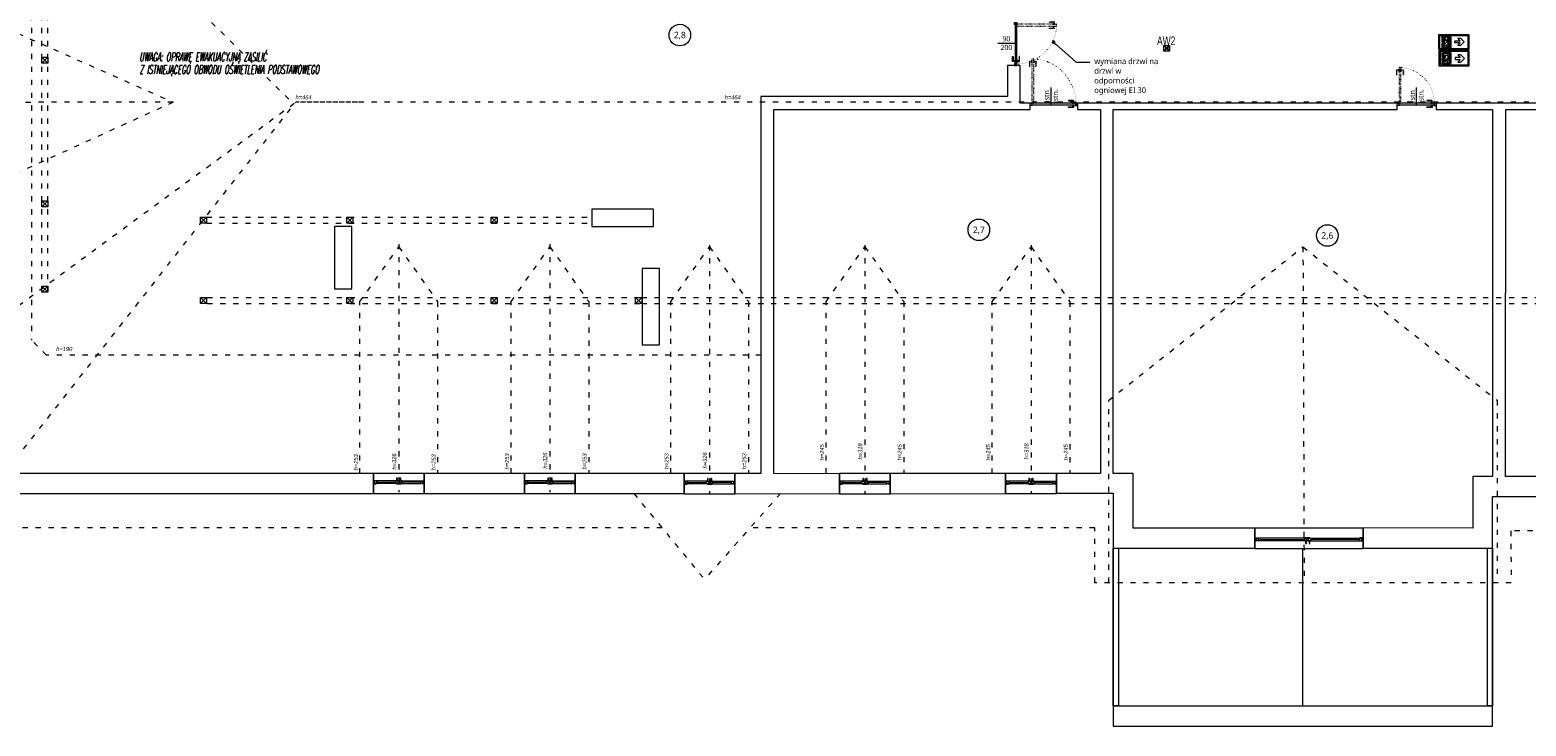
# Model space of a CAD drawing. Header units: millimetres. Extents: x 85284 to 143915, y -66821 to -28273.
# Tile 3 of 31: x 123032 to 126499, y -66658 to -65046. Entities that reach past the tile are written whole.
import ezdxf
from ezdxf import colors
from ezdxf.entities.mleader import LeaderData, LeaderLine
from ezdxf.enums import TextEntityAlignment as Align
from ezdxf.math import Vec2, Vec3

# ---------------------------------------------------------------- set-up
doc = ezdxf.new("R2010")
doc.units = ezdxf.units.MM
doc.linetypes.add('ACAD_ISO03W100', pattern=[30, 12, -18])
doc.linetypes.add('ACAD_ISO07W100', pattern=[3, 0, -3])
doc.layers.get('0').update_dxf_attribs({"color": 251, "lineweight": 9})
doc.layers.add('AX - OPRAWY KIERUNKOWE', color=110, linetype='Continuous')
for name, color, linetype, lineweight in [('IE_LEGENDA', 7, 'Continuous', 13), ('IE_Oświetlenie awaryjne', 1, 'Continuous', 13), ('konstrukcja istn..KF', 251, 'Continuous', 9), ('opis..KF', 251, 'Continuous', 9), ('opis_arch', 251, 'Continuous', 9), ('Oświetlenie ewakuacyjne', 3, 'Continuous', 15), ('stolarka_arch', 251, 'Continuous', 9), ('ściana pro..KF', 251, 'Continuous', 9), ('ściany ist..KF', 251, 'Continuous', 9)]:
    doc.layers.add(name, color=color, linetype=linetype, lineweight=lineweight)
doc.styles.add('ARCH', font='segoeuil.ttf')
doc.styles.add('Opisowy', font='arial.ttf')
doc.styles.add('SIMLPEX', font='simplex.shx')

# ---------------------------------------------------------------- blocks, each defined once
blk = doc.blocks.new('*U178')
at = {"layer": 'stolarka_arch', "lineweight": 0}
blk.add_lwpolyline([(0, 0), (118, 0), (118, -46.8), (0, -46.8)], close=True, dxfattribs=at)
at = {"layer": 'stolarka_arch'}
for points in [[(0, -22), (6, -22), (6, -23), (3, -23), (3, -28), (0, -28)], [(3, -23), (8, -23), (8, -29), (2, -29), (2, -28), (3, -28)], [(8, -26), (52, -26), (52, -23), (8, -23)], [(8, -26), (52, -26), (52, -29), (8, -29)], [(57, -23), (52, -23), (52, -29), (58, -29), (58, -28), (57, -28)], [(57, -30), (53, -30), (53, -29), (57, -29)], [(54, -22), (64, -22), (64, -23), (61, -23), (61, -28), (57, -28), (57, -23), (54, -23)], [(56, -35), (54, -35), (54, -30), (56, -30)], [(61, -23), (66, -23), (66, -29), (60, -29), (60, -28), (61, -28)], [(65, -30), (61, -30), (61, -29), (65, -29)], [(64, -35), (62, -35), (62, -30), (64, -30)], [(110, -26), (66, -26), (66, -23), (110, -23)], [(110, -26), (66, -26), (66, -29), (110, -29)], [(115, -23), (110, -23), (110, -29), (116, -29), (116, -28), (115, -28)], [(118, -22), (112, -22), (112, -23), (115, -23), (115, -28), (118, -28)]]:
    blk.add_lwpolyline(points, close=True, dxfattribs=at)
blk = doc.blocks.new('*U204')
at = {"layer": 'stolarka_arch', "lineweight": 0}
blk.add_lwpolyline([(0, 0), (118, 0), (118, -46), (0, -46)], close=True, dxfattribs=at)
at = {"layer": 'stolarka_arch'}
for points in [[(0, -22), (6, -22), (6, -23), (3, -23), (3, -28), (0, -28)], [(3, -23), (8, -23), (8, -29), (2, -29), (2, -28), (3, -28)], [(8, -26), (52, -26), (52, -23), (8, -23)], [(8, -26), (52, -26), (52, -29), (8, -29)], [(57, -23), (52, -23), (52, -29), (58, -29), (58, -28), (57, -28)], [(57, -30), (53, -30), (53, -29), (57, -29)], [(54, -22), (64, -22), (64, -23), (61, -23), (61, -28), (57, -28), (57, -23), (54, -23)], [(56, -35), (54, -35), (54, -30), (56, -30)], [(61, -23), (66, -23), (66, -29), (60, -29), (60, -28), (61, -28)], [(65, -30), (61, -30), (61, -29), (65, -29)], [(64, -35), (62, -35), (62, -30), (64, -30)], [(110, -26), (66, -26), (66, -23), (110, -23)], [(110, -26), (66, -26), (66, -29), (110, -29)], [(115, -23), (110, -23), (110, -29), (116, -29), (116, -28), (115, -28)], [(118, -22), (112, -22), (112, -23), (115, -23), (115, -28), (118, -28)]]:
    blk.add_lwpolyline(points, close=True, dxfattribs=at)
blk = doc.blocks.new('*U205')
at = {"layer": 'stolarka_arch', "lineweight": 0}
blk.add_lwpolyline([(0, 0), (118, 0), (118, -46), (0, -46)], close=True, dxfattribs=at)
at = {"layer": 'stolarka_arch'}
for points in [[(0, -22), (6, -22), (6, -23), (3, -23), (3, -28), (0, -28)], [(3, -23), (8, -23), (8, -29), (2, -29), (2, -28), (3, -28)], [(8, -26), (52, -26), (52, -23), (8, -23)], [(8, -26), (52, -26), (52, -29), (8, -29)], [(57, -23), (52, -23), (52, -29), (58, -29), (58, -28), (57, -28)], [(57, -30), (53, -30), (53, -29), (57, -29)], [(54, -22), (64, -22), (64, -23), (61, -23), (61, -28), (57, -28), (57, -23), (54, -23)], [(56, -35), (54, -35), (54, -30), (56, -30)], [(61, -23), (66, -23), (66, -29), (60, -29), (60, -28), (61, -28)], [(65, -30), (61, -30), (61, -29), (65, -29)], [(64, -35), (62, -35), (62, -30), (64, -30)], [(110, -26), (66, -26), (66, -23), (110, -23)], [(110, -26), (66, -26), (66, -29), (110, -29)], [(115, -23), (110, -23), (110, -29), (116, -29), (116, -28), (115, -28)], [(118, -22), (112, -22), (112, -23), (115, -23), (115, -28), (118, -28)]]:
    blk.add_lwpolyline(points, close=True, dxfattribs=at)
blk = doc.blocks.new('*U201')
at = {"layer": 'stolarka_arch', "lineweight": 0}
blk.add_lwpolyline([(0, 0), (118, 0), (118, -46.8), (0, -46.8)], close=True, dxfattribs=at)
at = {"layer": 'stolarka_arch'}
for points in [[(0, -22), (6, -22), (6, -23), (3, -23), (3, -28), (0, -28)], [(3, -23), (8, -23), (8, -29), (2, -29), (2, -28), (3, -28)], [(8, -26), (52, -26), (52, -23), (8, -23)], [(8, -26), (52, -26), (52, -29), (8, -29)], [(57, -23), (52, -23), (52, -29), (58, -29), (58, -28), (57, -28)], [(57, -30), (53, -30), (53, -29), (57, -29)], [(54, -22), (64, -22), (64, -23), (61, -23), (61, -28), (57, -28), (57, -23), (54, -23)], [(56, -35), (54, -35), (54, -30), (56, -30)], [(61, -23), (66, -23), (66, -29), (60, -29), (60, -28), (61, -28)], [(65, -30), (61, -30), (61, -29), (65, -29)], [(64, -35), (62, -35), (62, -30), (64, -30)], [(110, -26), (66, -26), (66, -23), (110, -23)], [(110, -26), (66, -26), (66, -29), (110, -29)], [(115, -23), (110, -23), (110, -29), (116, -29), (116, -28), (115, -28)], [(118, -22), (112, -22), (112, -23), (115, -23), (115, -28), (118, -28)]]:
    blk.add_lwpolyline(points, close=True, dxfattribs=at)
blk = doc.blocks.new('*U196')
at = {"layer": 'stolarka_arch', "linetype": 'ACAD_ISO03W100', "lineweight": 0, "ltscale": 0.1}
for points in [[(3.5, 77), (-1.5, 77), (-1.5, 65), (-0.5, 65), (-0.5, 75), (3.5, 75)], [(3.5, 78), (3.5, 74), (4.5, 74), (4.5, 78)], [(4.5, 82), (4.5, 0), (8.5, 0), (8.5, 82)], [(9.5, 78), (9.5, 74), (8.5, 74), (8.5, 78)], [(9.5, 77), (14.5, 77), (14.5, 65), (13.5, 65), (13.5, 75), (9.5, 75)]]:
    blk.add_lwpolyline(points, close=True, dxfattribs=at)
at = {"layer": 'stolarka_arch'}
for points in [[(5, -4), (5, -6), (0, -6), (0, 0), (4, 0), (4, -4), (5, -4)], [(86, 0), (4, 0), (4, -4), (86, -4)], [(81, 1), (81, 6), (69, 6), (69, 5), (79, 5), (79, 1)], [(82, 1), (78, 1), (78, 0), (82, 0)], [(85, -4), (85, -6), (90, -6), (90, 0), (86, 0), (86, -4), (85, -4)], [(81, -5), (81, -10), (69, -10), (69, -9), (79, -9), (79, -5)], [(82, -5), (78, -5), (78, -4), (82, -4)]]:
    blk.add_lwpolyline(points, close=True, dxfattribs=at)
blk.add_circle((4, 0.5), 0.5, dxfattribs=at)
at = {"layer": 'stolarka_arch', "linetype": 'ACAD_ISO07W100', "lineweight": 0, "ltscale": 0.5}
blk.add_arc((4, 0), 82, 0, 89.6506, dxfattribs=at)
blk = doc.blocks.new('*U197')
at = {"layer": 'stolarka_arch', "linetype": 'ACAD_ISO03W100', "lineweight": 0, "ltscale": 0.1}
for points in [[(3.5, 97), (-1.5, 97), (-1.5, 85), (-0.5, 85), (-0.5, 95), (3.5, 95)], [(3.5, 98), (3.5, 94), (4.5, 94), (4.5, 98)], [(4.5, 102), (4.5, 0), (8.5, 0), (8.5, 102)], [(9.5, 98), (9.5, 94), (8.5, 94), (8.5, 98)], [(9.5, 97), (14.5, 97), (14.5, 85), (13.5, 85), (13.5, 95), (9.5, 95)]]:
    blk.add_lwpolyline(points, close=True, dxfattribs=at)
at = {"layer": 'stolarka_arch'}
for points in [[(5, -4), (5, -6), (0, -6), (0, 0), (4, 0), (4, -4), (5, -4)], [(106, 0), (4, 0), (4, -4), (106, -4)], [(101, 1), (101, 6), (89, 6), (89, 5), (99, 5), (99, 1)], [(102, 1), (98, 1), (98, 0), (102, 0)], [(105, -4), (105, -6), (110, -6), (110, 0), (106, 0), (106, -4), (105, -4)], [(101, -5), (101, -10), (89, -10), (89, -9), (99, -9), (99, -5)], [(102, -5), (98, -5), (98, -4), (102, -4)]]:
    blk.add_lwpolyline(points, close=True, dxfattribs=at)
blk.add_circle((4, 0.5), 0.5, dxfattribs=at)
at = {"layer": 'stolarka_arch', "linetype": 'ACAD_ISO07W100', "lineweight": 0, "ltscale": 0.5}
blk.add_arc((4, 0), 102, 0, 89.6506, dxfattribs=at)
blk = doc.blocks.new('*U187')
at = {"layer": 'stolarka_arch', "lineweight": 0}
blk.add_lwpolyline([(0, 0), (251, 0), (251, -46.8), (0, -46.8)], close=True, dxfattribs=at)
at = {"layer": 'stolarka_arch'}
for points in [[(0, -22), (6, -22), (6, -23), (3, -23), (3, -28), (0, -28)], [(3, -23), (8, -23), (8, -29), (2, -29), (2, -28), (3, -28)], [(8, -26), (121.3, -26), (121.3, -23), (8, -23)], [(8, -26), (121.3, -26), (121.3, -29), (8, -29)], [(126.3, -23), (121.3, -23), (121.3, -29), (127.3, -29), (127.3, -28), (126.3, -28)], [(126.3, -30), (122.3, -30), (122.3, -29), (126.3, -29)], [(123.3, -22), (133.3, -22), (133.3, -23), (130.3, -23), (130.3, -28), (126.3, -28), (126.3, -23), (123.3, -23)], [(125.3, -35), (123.3, -35), (123.3, -30), (125.3, -30)], [(130.3, -23), (135.3, -23), (135.3, -29), (129.3, -29), (129.3, -28), (130.3, -28)], [(134.3, -30), (130.3, -30), (130.3, -29), (134.3, -29)], [(133.3, -35), (131.3, -35), (131.3, -30), (133.3, -30)], [(243, -26), (135.3, -26), (135.3, -23), (243, -23)], [(243, -26), (135.3, -26), (135.3, -29), (243, -29)], [(248, -23), (243, -23), (243, -29), (249, -29), (249, -28), (248, -28)], [(251, -22), (245, -22), (245, -23), (248, -23), (248, -28), (251, -28)]]:
    blk.add_lwpolyline(points, close=True, dxfattribs=at)
blk = doc.blocks.new('*U189')
at = {"layer": 'stolarka_arch', "lineweight": 0}
blk.add_lwpolyline([(0, 0), (118, 0), (118, -46.8), (0, -46.8)], close=True, dxfattribs=at)
at = {"layer": 'stolarka_arch'}
for points in [[(0, -22), (6, -22), (6, -23), (3, -23), (3, -28), (0, -28)], [(3, -23), (8, -23), (8, -29), (2, -29), (2, -28), (3, -28)], [(8, -26), (52, -26), (52, -23), (8, -23)], [(8, -26), (52, -26), (52, -29), (8, -29)], [(57, -23), (52, -23), (52, -29), (58, -29), (58, -28), (57, -28)], [(57, -30), (53, -30), (53, -29), (57, -29)], [(54, -22), (64, -22), (64, -23), (61, -23), (61, -28), (57, -28), (57, -23), (54, -23)], [(56, -35), (54, -35), (54, -30), (56, -30)], [(61, -23), (66, -23), (66, -29), (60, -29), (60, -28), (61, -28)], [(65, -30), (61, -30), (61, -29), (65, -29)], [(64, -35), (62, -35), (62, -30), (64, -30)], [(110, -26), (66, -26), (66, -23), (110, -23)], [(110, -26), (66, -26), (66, -29), (110, -29)], [(115, -23), (110, -23), (110, -29), (116, -29), (116, -28), (115, -28)], [(118, -22), (112, -22), (112, -23), (115, -23), (115, -28), (118, -28)]]:
    blk.add_lwpolyline(points, close=True, dxfattribs=at)
blk = doc.blocks.new('*U168')
at = {"layer": 'stolarka_arch', "linetype": 'ACAD_ISO03W100', "lineweight": 0, "ltscale": 0.1}
for points in [[(3.5, 87), (-1.5, 87), (-1.5, 75), (-0.5, 75), (-0.5, 85), (3.5, 85)], [(3.5, 88), (3.5, 84), (4.5, 84), (4.5, 88)], [(4.5, 92), (4.5, 0), (8.5, 0), (8.5, 92)], [(9.5, 88), (9.5, 84), (8.5, 84), (8.5, 88)], [(9.5, 87), (14.5, 87), (14.5, 75), (13.5, 75), (13.5, 85), (9.5, 85)]]:
    blk.add_lwpolyline(points, close=True, dxfattribs=at)
at = {"layer": 'stolarka_arch'}
for points in [[(5, -4), (5, -6), (0, -6), (0, 0), (4, 0), (4, -4), (5, -4)], [(96, 0), (4, 0), (4, -4), (96, -4)], [(91, 1), (91, 6), (79, 6), (79, 5), (89, 5), (89, 1)], [(92, 1), (88, 1), (88, 0), (92, 0)], [(95, -4), (95, -6), (100, -6), (100, 0), (96, 0), (96, -4), (95, -4)], [(91, -5), (91, -10), (79, -10), (79, -9), (89, -9), (89, -5)], [(92, -5), (88, -5), (88, -4), (92, -4)]]:
    blk.add_lwpolyline(points, close=True, dxfattribs=at)
blk.add_circle((4, 0.5), 0.5, dxfattribs=at)
at = {"layer": 'stolarka_arch', "linetype": 'ACAD_ISO07W100', "lineweight": 0, "ltscale": 0.5}
blk.add_arc((4, 0), 92, 0, 89.6506, dxfattribs=at)
blk = doc.blocks.new('nr pom')
at = {"layer": 'opis..KF', "lineweight": 20}
blk.add_circle((0, 0), 25, dxfattribs=at)
at = {"layer": 'opis..KF', "style": 'ARCH'}
blk.add_attdef('00', text='', height=15, dxfattribs=at).set_placement((0, 0), align=Align.MIDDLE_CENTER)
blk = doc.blocks.new('_Dot')
at = {"color": 0, "linetype": 'ByBlock', "lineweight": -2}
blk.add_line((-0.5, 0), (-1, 0), dxfattribs=at)
at = {"color": 0, "linetype": 'ByBlock', "const_width": 0.5}
blk.add_lwpolyline([(-0.25, 0, 1), (0.25, 0, 1)], format="xyb", close=True, dxfattribs=at)
blk = doc.blocks.new('opis drzwi')
at = {"layer": 'opis..KF'}
blk.add_line((-20, 0), (20, 0), dxfattribs=at)
at = {"layer": 'opis..KF', "style": 'ARCH', "flags": 12}
for tag, p in [('90', (0, 10)), ('200', (0, -10))]:
    blk.add_attdef(tag, text='', height=12, dxfattribs=at).set_placement(p, align=Align.MIDDLE_CENTER)
blk = doc.blocks.new('Oprawa AW2')
at = {"layer": 'IE_Oświetlenie awaryjne'}
h = blk.add_hatch(color=0, dxfattribs=at)
h.dxf.hatch_style = 1
h.paths.add_polyline_path([(1, 6.6, 1), (-1, 6.6, 1)])
h = blk.add_hatch(color=0, dxfattribs=at)
h.dxf.hatch_style = 1
h.paths.add_polyline_path([(1.4, 8), (1.3, 8), (1.3, 7.8), (1.4, 7.8)])
h = blk.add_hatch(color=0, dxfattribs=at)
h.dxf.hatch_style = 1
h.paths.add_polyline_path([(1.4, 7.8), (1.3, 7.8), (1.3, 7.6), (1.4, 7.6)])
at = {"layer": 'IE_Oświetlenie awaryjne', "color": 0}
for points in [[(-6.1, 13.2), (6.1, 13.2, -0.414214), (6.6, 12.7), (6.6, 0.5, -0.414214), (6.1, 0), (-6.1, 0, -0.414214), (-6.6, 0.5), (-6.6, 12.7, -0.414214)], [(-6.1, 12.9), (6.1, 12.9, -0.414214), (6.3, 12.7), (6.3, 0.5, -0.414214), (6.1, 0.2), (-6.1, 0.2, -0.414214), (-6.4, 0.5), (-6.4, 12.7, -0.414214)]]:
    blk.add_lwpolyline(points, format="xyb", close=True, dxfattribs=at)
for points in [[(-6.3, 12.9), (-1.8, 8.4)], [(-1.8, 4.8), (-6.3, 0.3)], [(1.3, 7.8), (1.4, 7.8)], [(1.8, 8.4), (6.3, 12.9)], [(1.8, 4.8), (6.3, 0.3)]]:
    blk.add_lwpolyline(points, dxfattribs=at)
for points in [[(-1.8, 4.8), (-1.8, 8.4), (1.8, 8.4), (1.8, 4.8)], [(-1.6, 5), (-1.6, 8.1), (1.5, 8.1), (1.5, 5)], [(1.3, 8), (1.3, 7.6), (1.4, 7.6), (1.4, 8)]]:
    blk.add_lwpolyline(points, close=True, dxfattribs=at)
blk.add_circle((0, 6.6), 1, dxfattribs=at)
at = {"layer": 'IE_Oświetlenie awaryjne', "color": 0, "insert": (-22.1, 33.8), "char_height": 20, "width": 20.191, "attachment_point": 1, "style": 'Opisowy'}
blk.add_mtext('{\\W0.7;AW2}', dxfattribs=at)
blk = doc.blocks.new('Drzwi EW')
at = {"layer": 'Oświetlenie ewakuacyjne'}
for p, q in [((9.9, 16.3), (18.4, 25)), ((18.4, 7.6), (9.9, 16.3)), ((18.4, 25), (25.1, 25)), ((25.1, 7.6), (18.4, 7.6)), ((25.1, 25), (19.6, 18.7)), ((19.6, 18.7), (31.6, 18.7)), ((31.6, 13.9), (19.6, 13.9)), ((19.6, 13.9), (25.1, 7.6)), ((31.6, 18.7), (31.6, 13.9)), ((47.3, 18.6), (42.7, 18.6)), ((42.7, 16.3), (49.4, 16.3)), ((50.9, 15.6), (46.3, 11.9)), ((46.3, 11.9), (46.3, 4.8)), ((46.3, 4.8), (48.9, 4.8)), ((46.7, 4.4), (49.3, 4.4)), ((47.3, 21.7), (47.3, 18.6)), ((48.9, 10.5), (53.5, 14)), ((48.9, 4.8), (48.9, 10.5)), ((49.4, 16.3), (49.4, 18.4)), ((49.4, 18.4), (50.9, 15.6)), ((57, 23.5), (50.5, 23.5)), ((56.2, 15.6), (53.2, 21.1)), ((53.2, 21.1), (55.9, 21.1)), ((53.5, 14), (53.5, 8.2)), ((53.5, 8.2), (60.8, 8.2)), ((55.9, 21.1), (58.8, 16.5)), ((56.2, 10.9), (56.2, 15.6)), ((60.8, 10.9), (56.2, 10.9)), ((60.6, 17.6), (57, 23.5)), ((58.8, 16.5), (60.6, 17.6)), ((60.8, 8.2), (60.8, 10.9))]:
    blk.add_line(p, q, dxfattribs=at)
at = {"layer": 'Oświetlenie ewakuacyjne', "lineweight": 40}
for p, q in [((42.7, 30.4), (59.8, 30.4)), ((42.7, 15.9), (42.7, 30.4)), ((42.7, 4.8), (42.7, 16.3)), ((42.7, 4.8), (44.5, 3)), ((48.1, 3), (44.5, 3)), ((46.7, 4.4), (48.1, 3)), ((49.3, 4.4), (50.7, 3)), ((61.6, 3), (50.7, 3)), ((59.8, 30.4), (59.8, 18.9)), ((59.8, 17.1), (59.8, 10.9)), ((59.8, 8.2), (59.8, 4.8)), ((59.8, 4.8), (61.6, 3))]:
    blk.add_line(p, q, dxfattribs=at)
at = {"layer": 'Oświetlenie ewakuacyjne'}
for points in [[(-0.9, 34.2), (69.1, 34.2), (69.1, -0.8), (-0.9, -0.8)], [(1.5, 32.3), (66.6, 32.3), (66.6, 1.2), (1.5, 1.2)]]:
    blk.add_lwpolyline(points, close=True, dxfattribs=at)
blk.add_circle((47.8, 24.5), 2.34, dxfattribs=at)
blk.add_arc((47.8, 24.5), 2.88, 259.4003, 339.1396, dxfattribs=at)
blk = doc.blocks.new('*U1124')
at = {"layer": 'Oświetlenie ewakuacyjne', "color": 1, "linetype": 'ByBlock'}
blk.add_blockref('Drzwi EW', (0.9, 0.8), dxfattribs=at)

msp = doc.modelspace()

# ---------------------------------------------------------------- linework, layer by layer
at = {"linetype": 'ACAD_ISO03W100'}
for p, q in [((123060, -65653), (123060, -62731)), ((123074, -65653), (123074, -62731)), ((123632, -65206.3), (123229.2, -64804.9)), ((122840.3, -64980.8), (123364.3, -65213)), ((122716, -65897.1), (123648.1, -65213.1)), ((123364.3, -65213), (122840.3, -65451)), ((123364.3, -65213), (122840.3, -65213.5)), ((122887.7, -66181.3), (123648.3, -65213.3)), ((123791.3, -65213), (123648.1, -65213.1)), ((128066.1, -65213), (123648.3, -65213)), ((123441.6, -65479), (124334.4, -65479)), ((123441.6, -65493), (124334.4, -65493)), ((123887.2, -65541.7), (123887.2, -66116.5)), ((124237.2, -65541.7), (124237.2, -66116.5)), ((124607.2, -65544.3), (124607.2, -66119.1)), ((124967.2, -65544.3), (124967.2, -66119.1)), ((125352.4, -65544.3), (125352.4, -66119.1)), ((125982.4, -65548.3), (125985.1, -66324.5)), ((123443.4, -65665), (124450, -65665)), ((124450, -65665), (128643.4, -65665)), ((123443.4, -65679), (124450.9, -65679)), ((124450, -65679), (128643.4, -65679)), ((124431.6, -66119.1), (124595.6, -66318.1)), ((124772, -66119.1), (124595.6, -66318.1))]:
    msp.add_line(p, q, dxfattribs=at)
for points in [[(124497.4, -66199), (122868.4, -66199), (122636, -65948.8), (122636, -65415), (122716, -65415), (122716, -64998), (122636, -64998), (122636, -62605), (123822, -62605), (123822, -64214), (127084.9, -64214), (127084.9, -62605)], [(123036, -62731), (123036, -65764.3)], [(123797.2, -66073), (123797.2, -65675), (123887.2, -65548.1), (123977.2, -65675), (123977.2, -66073)], [(124147.2, -66073), (124147.2, -65675), (124237.2, -65548.1), (124327.2, -65675), (124327.2, -66073)], [(124517.2, -66073), (124517.2, -65675), (124607.2, -65548.1), (124697.2, -65675), (124697.2, -66073)], [(124877.2, -66073), (124877.2, -65674.9), (124967.2, -65548.1), (125057.2, -65674.9), (125057.2, -66073)], [(125262.4, -66073.2), (125262.4, -65675.2), (125352.4, -65548.3), (125442.4, -65675.2), (125442.4, -66073.2)], [(125532.4, -66326), (125532.4, -65903.5), (125982.4, -65548.3), (126432.4, -65903.5), (126432.4, -66323)], [(123070.9, -65799), (123070.9, -65799), (123036, -65764.3), (123036, -65764.3)], [(124726.5, -65798.9), (123070.8, -65799)], [(127234.9, -66206), (126464.3, -66206), (126464.7, -66326.3), (125500, -66326.3), (125500, -66198.9), (124701.2, -66199)]]:
    msp.add_lwpolyline(points, dxfattribs=at)
at = {"layer": 'konstrukcja istn..KF'}
for p, q in [((123060, -65108.5), (123074, -65122.5)), ((123060, -65122.5), (123074, -65108.5)), ((123060, -65441.5), (123074, -65455.5)), ((123060, -65455.5), (123074, -65441.5)), ((123427.6, -65479), (123441.6, -65493)), ((123427.6, -65493), (123441.6, -65479)), ((123767, -65479), (123781, -65493)), ((123767, -65493), (123781, -65479)), ((124101, -65479), (124115, -65493)), ((124101, -65493), (124115, -65479)), ((123060, -65639), (123074, -65653)), ((123060, -65653), (123074, -65639)), ((123427.3, -65665), (123441.3, -65679)), ((123427.3, -65679), (123441.3, -65665)), ((123767, -65665), (123781, -65679)), ((123767, -65679), (123781, -65665)), ((124101, -65665), (124115, -65679)), ((124101, -65679), (124115, -65665)), ((124436, -65665), (124450, -65679)), ((124436, -65679), (124450, -65665))]:
    msp.add_line(p, q, dxfattribs=at)
at = {"layer": 'konstrukcja istn..KF', "color": 18, "true_color": 0x000000}
for points in [[(123060, -65108.5), (123074, -65108.5), (123074, -65122.5), (123060, -65122.5), (123060, -65108.5)], [(123060, -65441.5), (123074, -65441.5), (123074, -65455.5), (123060, -65455.5), (123060, -65441.5)], [(123427.6, -65479), (123441.6, -65479), (123441.6, -65493), (123427.6, -65493), (123427.6, -65479)], [(123767, -65479), (123781, -65479), (123781, -65493), (123767, -65493), (123767, -65479)], [(124101, -65479), (124115, -65479), (124115, -65493), (124101, -65493), (124101, -65479)], [(123060, -65639), (123074, -65639), (123074, -65653), (123060, -65653), (123060, -65639)], [(123427.3, -65665), (123441.3, -65665), (123441.3, -65679), (123427.3, -65679), (123427.3, -65665)], [(123767, -65665), (123781, -65665), (123781, -65679), (123767, -65679), (123767, -65665)], [(124101, -65665), (124115, -65665), (124115, -65679), (124101, -65679), (124101, -65665)], [(124436, -65665), (124450, -65665), (124450, -65679), (124436, -65679), (124436, -65665)]]:
    msp.add_lwpolyline(points, dxfattribs=at)
at = {"layer": 'ściana pro..KF', "color": 252, "lineweight": 9, "true_color": 0x969696}
msp.add_line((125982.4, -66611.1), (125982.4, -66246), dxfattribs=at)
for points in [[(125542.9, -66246), (125542.9, -66658.1), (126421.9, -66658.1), (126421.9, -66246)], [(125542.9, -66246), (125542.9, -66611.1), (126421.9, -66611.1), (126421.9, -66246)], [(125542.9, -66246), (125554.9, -66246), (125554.9, -66611.1), (125542.9, -66611.1), (125542.9, -66246)], [(126409.9, -66246), (126421.9, -66246), (126421.9, -66611.1), (126409.9, -66611.1), (126409.9, -66246)]]:
    msp.add_lwpolyline(points, dxfattribs=at)
at = {"layer": 'ściany ist..KF', "linetype": 'ByBlock'}
for points in [[(125297.4, -65128), (125297.4, -65200), (124726.4, -65200), (124726.4, -66073), (124666.2, -66073), (124666.2, -66119.8), (124908.2, -66119.6), (124908.2, -66073.6), (124756.4, -66073), (124756.4, -65230), (125349.9, -65230), (125349.9, -65215), (125327.4, -65215), (125327.4, -65128), (125297.4, -65128)], [(125459.9, -65215), (125459.9, -65230), (125512.9, -65230), (125512.9, -66072.9), (125411.4, -66072.9), (125411.4, -66118.9), (125542.9, -66118.9), (125542.9, -66246), (125870.8, -66246), (125870.8, -66200), (125588.9, -66200), (125588.9, -66073.1), (125542.9, -66073), (125542.9, -65230), (126200.8, -65230), (126200.8, -65215), (125459.9, -65215)], [(126121.8, -66200), (126121.8, -66246), (126421.9, -66246), (126421.9, -66126), (126553.4, -66126), (126553.4, -66080), (126452, -66080), (126452.3, -65229.9), (126616.9, -65230), (126616.9, -65215), (126290.8, -65215), (126290.8, -65229.9), (126421.9, -65229.6), (126421.9, -66079.9), (126375.9, -66080), (126375.9, -66200), (126121.8, -66199.2)], [(123828.2, -66119.1), (123828.2, -66073), (122957.6, -66073.1), (122762, -65878), (122762, -65491), (122840.3, -65491), (122840.3, -65332), (122794.3, -65332), (122794.3, -65445), (122716, -65445), (122716, -65897.1), (122938.6, -66119.1), (123828.2, -66119.1)], [(124477.4, -65460.5), (124334.4, -65460.5), (124334.4, -65501), (124477.4, -65501), (124477.4, -65460.5)], [(123737.9, -65645), (123778.4, -65645), (123778.4, -65501), (123737.9, -65501), (123737.9, -65645)], [(124450.9, -65775), (124491.4, -65775), (124491.4, -65598), (124450.9, -65598), (124450.9, -65775)]]:
    msp.add_lwpolyline(points, dxfattribs=at)
for points in [[(123946.2, -66119.1), (124178.2, -66119.1), (124178.2, -66073.1), (123946.2, -66073.1)], [(124296.2, -66119.1), (124548.2, -66119.1), (124548.2, -66073.1), (124296.2, -66073.1)], [(125026.2, -66119.8), (125293.4, -66119.7), (125293.4, -66072.9), (125026.2, -66073)]]:
    msp.add_lwpolyline(points, close=True, dxfattribs=at)

# ---------------------------------------------------------------- block references
at = {"layer": 'AX - OPRAWY KIERUNKOWE', "linetype": 'ByBlock', "rotation": 180}
msp.add_blockref('*U1124', (126367.1, -65056.2), dxfattribs=at)
at = {"layer": 'AX - OPRAWY KIERUNKOWE', "linetype": 'ByBlock', "xscale": -1}
msp.add_blockref('*U1124', (126367.5, -65128.7), dxfattribs=at)
at = {"layer": 'IE_Oświetlenie awaryjne'}
msp.add_blockref('Oprawa AW2', (125666.4, -65094.6), dxfattribs=at)
at = {"layer": 'opis..KF', "color": 30}
for p, values in [((124538.5, -65057.5), {'00': '2,8'}), ((125231.4, -65508.6), {'00': '2,7'}), ((126039, -65521.7), {'00': '2,6'})]:
    msp.add_blockref('nr pom', p, dxfattribs=at).add_auto_attribs(values)
at = {"layer": 'opis_arch'}
ref = msp.add_blockref('opis drzwi', (125295.2, -65076.2), dxfattribs=at)
ref.add_attrib('90', '90', dxfattribs={"layer": 'opis..KF', "height": 12, "style": 'ARCH'}).set_placement((125295.2, -65066.2), align=Align.MIDDLE_CENTER)
ref.add_attrib('200', '200', dxfattribs={"layer": 'opis..KF', "height": 12, "style": 'ARCH'}).set_placement((125295.2, -65086.2), align=Align.MIDDLE_CENTER)
ref = msp.add_blockref('opis drzwi', (125398.7, -65198.9), dxfattribs=dict(at, rotation=90))
ref.add_attrib('90', 'istn', dxfattribs={"layer": 'opis..KF', "height": 12, "rotation": 90, "style": 'ARCH'}).set_placement((125388.7, -65198.9), align=Align.MIDDLE_CENTER)
ref.add_attrib('200', 'istn.', dxfattribs={"layer": 'opis..KF', "height": 12, "rotation": 90, "style": 'ARCH'}).set_placement((125408.7, -65198.9), align=Align.MIDDLE_CENTER)
ref = msp.add_blockref('opis drzwi', (126245.8, -65198.9), dxfattribs=dict(at, rotation=90))
ref.add_attrib('90', 'istn', dxfattribs={"layer": 'opis..KF', "height": 12, "rotation": 90, "style": 'ARCH'}).set_placement((126235.8, -65198.9), align=Align.MIDDLE_CENTER)
ref.add_attrib('200', 'istn.', dxfattribs={"layer": 'opis..KF', "height": 12, "rotation": 90, "style": 'ARCH'}).set_placement((126255.8, -65198.9), align=Align.MIDDLE_CENTER)
at = {"layer": 'stolarka_arch', "rotation": 270}
msp.add_blockref('*U168', (125319.6, -65028), dxfattribs=at)
at = {"layer": 'stolarka_arch'}
for name, p in [('*U197', (125349.9, -65215)), ('*U196', (126200.8, -65214.9))]:
    msp.add_blockref(name, p, dxfattribs=at)
at = {"layer": 'stolarka_arch', "xscale": -1, "rotation": 180}
for name, p in [('*U204', (123828.2, -66119.1)), ('*U205', (124178.2, -66119.1)), ('*U201', (124548.2, -66119.8)), ('*U178', (124908.2, -66119.8)), ('*U189', (125293.4, -66119.7))]:
    msp.add_blockref(name, p, dxfattribs=at)
at = {"layer": 'stolarka_arch', "xscale": -1}
msp.add_blockref('*U187', (126121.8, -66200), dxfattribs=at)

# ---------------------------------------------------------------- texts
at = {"layer": 'IE_LEGENDA', "style": 'SIMLPEX', "oblique": 10, "width": 0.53}
for s, p in [('UWAGA: OPRAWĘ EWAKUACYJNĄ ZASILIĆ', (123286, -65118.2)), ('Z ISTNIEJĄCEGO OBWODU OŚWIETLENIA PODSTAWOWEGO', (123286, -65147.3))]:
    msp.add_text(s, height=20, dxfattribs=at).set_placement(p)
at = {"layer": 'opis..KF', "char_height": 9.6, "attachment_point": 5, "style": 'ARCH'}
for s, insert in [('{\\fCentury Gothic|b0|i1|c238|p34;h=464}', (123666.5, -65201.7)), ('{\\fCentury Gothic|b0|i1|c238|p34;h=464}', (124661, -65201.7)), ('{\\fCentury Gothic|b0|i1|c238|p34;h=190}', (123111.9, -65784.6))]:
    msp.add_mtext_dynamic_manual_height_columns(s, width=156.7, gutter_width=70, heights=[0], dxfattribs=dict(at, insert=insert))
at = {"layer": 'opis..KF', "char_height": 9.6, "attachment_point": 5, "rotation": 90, "style": 'ARCH'}
for s, insert in [('{\\fCentury Gothic|b0|i1|c238|p34;h=245}', (124867.9, -66023.8)), ('{\\fCentury Gothic|b0|i1|c238|p34;h=318}', (124956.4, -66021.8)), ('{\\fCentury Gothic|b0|i1|c238|p34;h=245}', (125047.9, -66023.8)), ('{\\fCentury Gothic|b0|i1|c238|p34;h=245}', (125253.1, -66023.8)), ('{\\fCentury Gothic|b0|i1|c238|p34;h=318}', (125341.6, -66021.8)), ('{\\fCentury Gothic|b0|i1|c238|p34;h=245}', (125433.1, -66023.8)), ('{\\fCentury Gothic|b0|i1|c238|p34;h=253}', (123787.9, -66047.2)), ('{\\fCentury Gothic|b0|i1|c238|p34;h=326}', (123876.4, -66045.2)), ('{\\fCentury Gothic|b0|i1|c238|p34;h=253}', (123967.9, -66047.2)), ('{\\fCentury Gothic|b0|i1|c238|p34;h=253}', (124137.9, -66045.1)), ('{\\fCentury Gothic|b0|i1|c238|p34;h=326}', (124226.4, -66043.1)), ('{\\fCentury Gothic|b0|i1|c238|p34;h=253}', (124317.9, -66045.1)), ('{\\fCentury Gothic|b0|i1|c238|p34;h=253}', (124507.9, -66044.7)), ('{\\fCentury Gothic|b0|i1|c238|p34;h=326}', (124596.4, -66042.8)), ('{\\fCentury Gothic|b0|i1|c238|p34;h=253}', (124687.9, -66044.7))]:
    msp.add_mtext_dynamic_manual_height_columns(s, width=156.7, gutter_width=70, heights=[0], dxfattribs=dict(at, insert=insert))

# ---------------------------------------------------------------- leaders
at = {"layer": 'opis..KF', "lineweight": 9}
ml = msp.add_multileader_mtext('Standard', dxfattribs=at)
ml.set_content('wymiana drzwi na drzwi w odporności ogniowej EI 30', color=256, style='ARCH')
ml.set_leader_properties(color=256, linetype='ByLayer', lineweight=-1)
ml.set_arrow_properties(name='DOT')
ml.build(insert=Vec2(0, 0))
ml.multileader.update_dxf_attribs({"dogleg_length": 31.7, "arrow_head_size": 8.39})
ctx = ml.context
ctx.base_point, ctx.char_height, ctx.arrow_head_size, ctx.landing_gap_size, ctx.plane_origin = Vec3(125488.9, -65120.3), 13.416, 8.39, 10.1, Vec3(124802.3, -65183.9)
notes = []
notes.append((ctx, [(1, (1, 1, 0), (125457.1, -65120.3), (1, 0), 31.7, [(0, [(125404.5, -65073.9)], 0, [])])]))
ctx.mtext.insert, ctx.mtext.width, ctx.mtext.flow_direction = Vec3(125498.9, -65111.4), 156.221, 5
for ctx, leaders in notes:
    for number, flags, end, landing, length, lines in leaders:
        leader = LeaderData()
        leader.index, (leader.has_last_leader_line, leader.has_dogleg_vector, leader.attachment_direction) = number, flags
        leader.last_leader_point, leader.dogleg_vector, leader.dogleg_length = Vec3(end), Vec3(landing), length
        for number, points, colour, breaks in lines:
            line = LeaderLine()
            line.index, line.vertices, line.color, line.breaks = number, Vec3.list(points), colors.encode_raw_color(colour), breaks
            leader.lines.append(line)
        ctx.leaders.append(leader)

doc.saveas('drawing.dxf')
